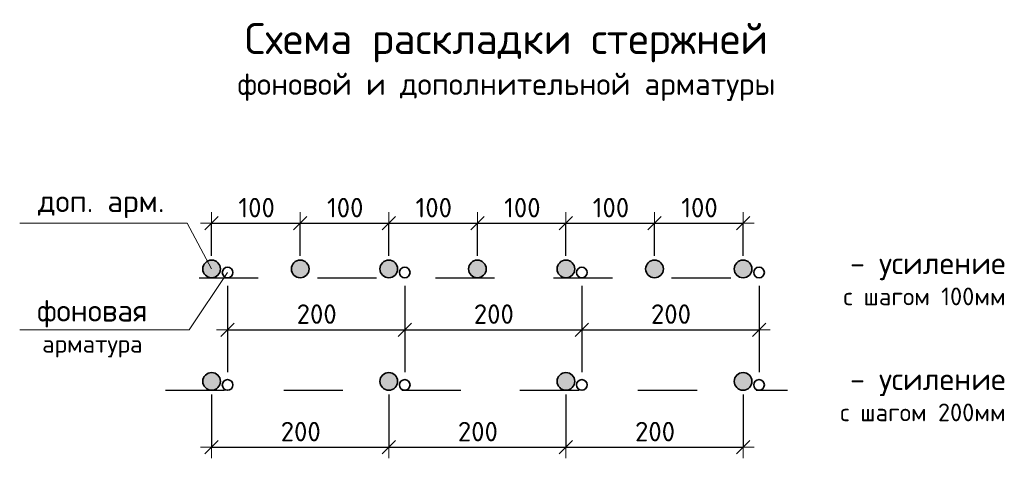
# Model space of a CAD drawing. Header units: metres. Extents: x -38 to 106, y -15 to 20.
# Tile 37 of 40: x 75.817 to 77.484, y 7.921 to 8.665. Entities that reach past the tile are written whole.
import ezdxf

# ---------------------------------------------------------------- set-up
doc = ezdxf.new("R2010")
doc.units = ezdxf.units.M
doc.header["$PDMODE"] = 65
doc.linetypes.add('______2', pattern=[0.0405, 0.03, -0.0105])
doc.layers.add('XR$6$_3898', color=7, linetype='Continuous')
doc.layers.add('XR$6$STANDARD_1', color=7, linetype='Continuous', lineweight=25)
doc.layers.add('XR$6$Размерная линия_ общее', color=7, linetype='Continuous', lineweight=13)
doc.styles.add('ISOCPEUR', font='txt')
doc.dimstyles.new('DIMSTYLE_10', dxfattribs={"dimtxt": 0.033, "dimasz": 0.0375, "dimexe": 0, "dimexo": 0, "dimgap": 0.0165, "dimtad": 2, "dimdec": 0, "dimlfac": 1000, "dimrnd": 1, "dimzin": 12, "dimdsep": 46, "dimtxsty": 'ISOCPEUR', "dimblk1": 'ALL_ML_STRICH', "dimblk2": 'ALL_ML_STRICH', "dimsah": 1, "dimcen": 0, "dimclrd": 7, "dimclre": 256, "dimclrt": 7, "dimadec": 0, "dimazin": 0, "dimtfac": 1, "dimtdec": 0, "dimtix": 1, "dimtmove": 2, "dimatfit": 3, "dimfxl": 0, "dimtzin": 0, "dimlwd": 0, "dimlwe": -3, "dimarcsym": 0})

# ---------------------------------------------------------------- blocks, each defined once
blk = doc.blocks.new('ALL_ML_STRICH')
at = {"color": 0, "linetype": 'ByBlock', "lineweight": -2}
for p, q in [((0, -0.5), (0, 0.5)), ((-1, 0), (0.5, 0)), ((-0.3, -0.3), (0.3, 0.3))]:
    blk.add_line(p, q, dxfattribs=at)
blk = doc.blocks.new('*D139')
at = {"layer": 'DEFPOINTS', "color": 7, "linetype": 'Continuous', "lineweight": 13, "transparency": 33554687}
for p in [(76.142, 8.3196), (76.142, 8.2422), (76.292, 8.2422)]:
    blk.add_point(p, dxfattribs=at)
at = {"layer": 'XR$6$Размерная линия_ общее', "color": 253, "linetype": 'Continuous', "lineweight": -2, "true_color": 0xa0a0a0, "transparency": 33554687}
for p, q in [((76.142, 8.2647), (76.142, 8.3196)), ((76.292, 8.2647), (76.292, 8.3196))]:
    blk.add_line(p, q, dxfattribs=at)
at = {"layer": 'XR$6$Размерная линия_ общее', "color": 7, "linetype": 'Continuous', "lineweight": -2, "transparency": 33554687}
blk.add_line((76.142, 8.3196), (76.292, 8.3196), dxfattribs=at)
at = {"layer": 'XR$6$Размерная линия_ общее', "color": 7, "linetype": 'Continuous', "lineweight": 13, "transparency": 33554687, "xscale": 0.0375, "yscale": 0.0375, "zscale": 0.0375, "rotation": 180}
blk.add_blockref('ALL_ML_STRICH', (76.142, 8.3196), dxfattribs=at)
at = {"layer": 'XR$6$Размерная линия_ общее', "color": 7, "linetype": 'Continuous', "lineweight": 13, "transparency": 33554687, "xscale": 0.0375, "yscale": 0.0375, "zscale": 0.0375}
blk.add_blockref('ALL_ML_STRICH', (76.292, 8.3196), dxfattribs=at)
at = {"layer": 'XR$6$Размерная линия_ общее', "color": 7, "linetype": 'Continuous', "lineweight": 13, "transparency": 33554687, "insert": (76.1873, 8.3626), "char_height": 0.033, "width": 0.00165, "attachment_point": 1, "line_spacing_factor": 0.60241, "style": 'ISOCPEUR'}
blk.add_mtext('100', dxfattribs=at)
blk = doc.blocks.new('*D140')
at = {"layer": 'DEFPOINTS', "color": 7, "linetype": 'Continuous', "lineweight": 13, "transparency": 33554687}
for p in [(76.292, 8.3196), (76.292, 8.2422), (76.442, 8.2422)]:
    blk.add_point(p, dxfattribs=at)
at = {"layer": 'XR$6$Размерная линия_ общее', "color": 253, "linetype": 'Continuous', "lineweight": -2, "true_color": 0xa0a0a0, "transparency": 33554687}
for p, q in [((76.292, 8.2647), (76.292, 8.3196)), ((76.442, 8.2647), (76.442, 8.3196))]:
    blk.add_line(p, q, dxfattribs=at)
at = {"layer": 'XR$6$Размерная линия_ общее', "color": 7, "linetype": 'Continuous', "lineweight": -2, "transparency": 33554687}
blk.add_line((76.292, 8.3196), (76.442, 8.3196), dxfattribs=at)
at = {"layer": 'XR$6$Размерная линия_ общее', "color": 7, "linetype": 'Continuous', "lineweight": 13, "transparency": 33554687, "xscale": 0.0375, "yscale": 0.0375, "zscale": 0.0375, "rotation": 180}
blk.add_blockref('ALL_ML_STRICH', (76.292, 8.3196), dxfattribs=at)
at = {"layer": 'XR$6$Размерная линия_ общее', "color": 7, "linetype": 'Continuous', "lineweight": 13, "transparency": 33554687, "xscale": 0.0375, "yscale": 0.0375, "zscale": 0.0375}
blk.add_blockref('ALL_ML_STRICH', (76.442, 8.3196), dxfattribs=at)
at = {"layer": 'XR$6$Размерная линия_ общее', "color": 7, "linetype": 'Continuous', "lineweight": 13, "transparency": 33554687, "insert": (76.3373, 8.3626), "char_height": 0.033, "width": 0.00165, "attachment_point": 1, "line_spacing_factor": 0.60241, "style": 'ISOCPEUR'}
blk.add_mtext('100', dxfattribs=at)
blk = doc.blocks.new('*D141')
at = {"layer": 'DEFPOINTS', "color": 7, "linetype": 'Continuous', "lineweight": 13, "transparency": 33554687}
for p in [(76.442, 8.3196), (76.442, 8.2422), (76.592, 8.2422)]:
    blk.add_point(p, dxfattribs=at)
at = {"layer": 'XR$6$Размерная линия_ общее', "color": 253, "linetype": 'Continuous', "lineweight": -2, "true_color": 0xa0a0a0, "transparency": 33554687}
for p, q in [((76.442, 8.2647), (76.442, 8.3196)), ((76.592, 8.2647), (76.592, 8.3196))]:
    blk.add_line(p, q, dxfattribs=at)
at = {"layer": 'XR$6$Размерная линия_ общее', "color": 7, "linetype": 'Continuous', "lineweight": -2, "transparency": 33554687}
blk.add_line((76.442, 8.3196), (76.592, 8.3196), dxfattribs=at)
at = {"layer": 'XR$6$Размерная линия_ общее', "color": 7, "linetype": 'Continuous', "lineweight": 13, "transparency": 33554687, "xscale": 0.0375, "yscale": 0.0375, "zscale": 0.0375, "rotation": 180}
blk.add_blockref('ALL_ML_STRICH', (76.442, 8.3196), dxfattribs=at)
at = {"layer": 'XR$6$Размерная линия_ общее', "color": 7, "linetype": 'Continuous', "lineweight": 13, "transparency": 33554687, "xscale": 0.0375, "yscale": 0.0375, "zscale": 0.0375}
blk.add_blockref('ALL_ML_STRICH', (76.592, 8.3196), dxfattribs=at)
at = {"layer": 'XR$6$Размерная линия_ общее', "color": 7, "linetype": 'Continuous', "lineweight": 13, "transparency": 33554687, "insert": (76.4873, 8.3626), "char_height": 0.033, "width": 0.00165, "attachment_point": 1, "line_spacing_factor": 0.60241, "style": 'ISOCPEUR'}
blk.add_mtext('100', dxfattribs=at)
blk = doc.blocks.new('*D142')
at = {"layer": 'DEFPOINTS', "color": 7, "linetype": 'Continuous', "lineweight": 13, "transparency": 33554687}
for p in [(76.592, 8.3196), (76.592, 8.2422), (76.742, 8.2422)]:
    blk.add_point(p, dxfattribs=at)
at = {"layer": 'XR$6$Размерная линия_ общее', "color": 253, "linetype": 'Continuous', "lineweight": -2, "true_color": 0xa0a0a0, "transparency": 33554687}
for p, q in [((76.592, 8.2647), (76.592, 8.3196)), ((76.742, 8.2647), (76.742, 8.3196))]:
    blk.add_line(p, q, dxfattribs=at)
at = {"layer": 'XR$6$Размерная линия_ общее', "color": 7, "linetype": 'Continuous', "lineweight": -2, "transparency": 33554687}
blk.add_line((76.592, 8.3196), (76.742, 8.3196), dxfattribs=at)
at = {"layer": 'XR$6$Размерная линия_ общее', "color": 7, "linetype": 'Continuous', "lineweight": 13, "transparency": 33554687, "xscale": 0.0375, "yscale": 0.0375, "zscale": 0.0375, "rotation": 180}
blk.add_blockref('ALL_ML_STRICH', (76.592, 8.3196), dxfattribs=at)
at = {"layer": 'XR$6$Размерная линия_ общее', "color": 7, "linetype": 'Continuous', "lineweight": 13, "transparency": 33554687, "xscale": 0.0375, "yscale": 0.0375, "zscale": 0.0375}
blk.add_blockref('ALL_ML_STRICH', (76.742, 8.3196), dxfattribs=at)
at = {"layer": 'XR$6$Размерная линия_ общее', "color": 7, "linetype": 'Continuous', "lineweight": 13, "transparency": 33554687, "insert": (76.6373, 8.3626), "char_height": 0.033, "width": 0.00165, "attachment_point": 1, "line_spacing_factor": 0.60241, "style": 'ISOCPEUR'}
blk.add_mtext('100', dxfattribs=at)
blk = doc.blocks.new('*D143')
at = {"layer": 'DEFPOINTS', "color": 7, "linetype": 'Continuous', "lineweight": 13, "transparency": 33554687}
for p in [(76.742, 8.3196), (76.742, 8.2422), (76.892, 8.2422)]:
    blk.add_point(p, dxfattribs=at)
at = {"layer": 'XR$6$Размерная линия_ общее', "color": 253, "linetype": 'Continuous', "lineweight": -2, "true_color": 0xa0a0a0, "transparency": 33554687}
for p, q in [((76.742, 8.2647), (76.742, 8.3196)), ((76.892, 8.2647), (76.892, 8.3196))]:
    blk.add_line(p, q, dxfattribs=at)
at = {"layer": 'XR$6$Размерная линия_ общее', "color": 7, "linetype": 'Continuous', "lineweight": -2, "transparency": 33554687}
blk.add_line((76.742, 8.3196), (76.892, 8.3196), dxfattribs=at)
at = {"layer": 'XR$6$Размерная линия_ общее', "color": 7, "linetype": 'Continuous', "lineweight": 13, "transparency": 33554687, "xscale": 0.0375, "yscale": 0.0375, "zscale": 0.0375, "rotation": 180}
blk.add_blockref('ALL_ML_STRICH', (76.742, 8.3196), dxfattribs=at)
at = {"layer": 'XR$6$Размерная линия_ общее', "color": 7, "linetype": 'Continuous', "lineweight": 13, "transparency": 33554687, "xscale": 0.0375, "yscale": 0.0375, "zscale": 0.0375}
blk.add_blockref('ALL_ML_STRICH', (76.892, 8.3196), dxfattribs=at)
at = {"layer": 'XR$6$Размерная линия_ общее', "color": 7, "linetype": 'Continuous', "lineweight": 13, "transparency": 33554687, "insert": (76.7873, 8.3626), "char_height": 0.033, "width": 0.00165, "attachment_point": 1, "line_spacing_factor": 0.60241, "style": 'ISOCPEUR'}
blk.add_mtext('100', dxfattribs=at)
blk = doc.blocks.new('*D144')
at = {"layer": 'DEFPOINTS', "color": 7, "linetype": 'Continuous', "lineweight": 13, "transparency": 33554687}
for p in [(76.892, 8.3196), (76.892, 8.2422), (77.042, 8.2422)]:
    blk.add_point(p, dxfattribs=at)
at = {"layer": 'XR$6$Размерная линия_ общее', "color": 253, "linetype": 'Continuous', "lineweight": -2, "true_color": 0xa0a0a0, "transparency": 33554687}
for p, q in [((76.892, 8.2647), (76.892, 8.3196)), ((77.042, 8.2647), (77.042, 8.3196))]:
    blk.add_line(p, q, dxfattribs=at)
at = {"layer": 'XR$6$Размерная линия_ общее', "color": 7, "linetype": 'Continuous', "lineweight": -2, "transparency": 33554687}
blk.add_line((76.892, 8.3196), (77.042, 8.3196), dxfattribs=at)
at = {"layer": 'XR$6$Размерная линия_ общее', "color": 7, "linetype": 'Continuous', "lineweight": 13, "transparency": 33554687, "xscale": 0.0375, "yscale": 0.0375, "zscale": 0.0375, "rotation": 180}
blk.add_blockref('ALL_ML_STRICH', (76.892, 8.3196), dxfattribs=at)
at = {"layer": 'XR$6$Размерная линия_ общее', "color": 7, "linetype": 'Continuous', "lineweight": 13, "transparency": 33554687, "xscale": 0.0375, "yscale": 0.0375, "zscale": 0.0375}
blk.add_blockref('ALL_ML_STRICH', (77.042, 8.3196), dxfattribs=at)
at = {"layer": 'XR$6$Размерная линия_ общее', "color": 7, "linetype": 'Continuous', "lineweight": 13, "transparency": 33554687, "insert": (76.9373, 8.3626), "char_height": 0.033, "width": 0.00165, "attachment_point": 1, "line_spacing_factor": 0.60241, "style": 'ISOCPEUR'}
blk.add_mtext('100', dxfattribs=at)
blk = doc.blocks.new('*D145')
at = {"layer": 'DEFPOINTS', "color": 7, "linetype": 'Continuous', "lineweight": 13, "transparency": 33554687}
for p in [(76.169, 8.2362), (76.469, 8.2362), (76.169, 8.1392)]:
    blk.add_point(p, dxfattribs=at)
at = {"layer": 'XR$6$Размерная линия_ общее', "color": 253, "linetype": 'Continuous', "lineweight": -2, "true_color": 0xa0a0a0, "transparency": 33554687}
for p, q in [((76.169, 8.2137), (76.169, 8.1392)), ((76.469, 8.2137), (76.469, 8.1392))]:
    blk.add_line(p, q, dxfattribs=at)
at = {"layer": 'XR$6$Размерная линия_ общее', "color": 7, "linetype": 'Continuous', "lineweight": -2, "transparency": 33554687}
blk.add_line((76.169, 8.1392), (76.469, 8.1392), dxfattribs=at)
at = {"layer": 'XR$6$Размерная линия_ общее', "color": 7, "linetype": 'Continuous', "lineweight": 13, "transparency": 33554687, "xscale": 0.0375, "yscale": 0.0375, "zscale": 0.0375, "rotation": 180}
blk.add_blockref('ALL_ML_STRICH', (76.169, 8.1392), dxfattribs=at)
at = {"layer": 'XR$6$Размерная линия_ общее', "color": 7, "linetype": 'Continuous', "lineweight": 13, "transparency": 33554687, "xscale": 0.0375, "yscale": 0.0375, "zscale": 0.0375}
blk.add_blockref('ALL_ML_STRICH', (76.469, 8.1392), dxfattribs=at)
at = {"layer": 'XR$6$Размерная линия_ общее', "color": 7, "linetype": 'Continuous', "lineweight": 13, "transparency": 33554687, "insert": (76.286, 8.1822), "char_height": 0.033, "width": 0.00165, "attachment_point": 1, "line_spacing_factor": 0.60241, "style": 'ISOCPEUR'}
blk.add_mtext('200', dxfattribs=at)
blk = doc.blocks.new('*D146')
at = {"layer": 'DEFPOINTS', "color": 7, "linetype": 'Continuous', "lineweight": 13, "transparency": 33554687}
for p in [(76.469, 8.2362), (76.769, 8.2362), (76.469, 8.1392)]:
    blk.add_point(p, dxfattribs=at)
at = {"layer": 'XR$6$Размерная линия_ общее', "color": 253, "linetype": 'Continuous', "lineweight": -2, "true_color": 0xa0a0a0, "transparency": 33554687}
for p, q in [((76.469, 8.2137), (76.469, 8.1392)), ((76.769, 8.2137), (76.769, 8.1392))]:
    blk.add_line(p, q, dxfattribs=at)
at = {"layer": 'XR$6$Размерная линия_ общее', "color": 7, "linetype": 'Continuous', "lineweight": -2, "transparency": 33554687}
blk.add_line((76.469, 8.1392), (76.769, 8.1392), dxfattribs=at)
at = {"layer": 'XR$6$Размерная линия_ общее', "color": 7, "linetype": 'Continuous', "lineweight": 13, "transparency": 33554687, "xscale": 0.0375, "yscale": 0.0375, "zscale": 0.0375, "rotation": 180}
blk.add_blockref('ALL_ML_STRICH', (76.469, 8.1392), dxfattribs=at)
at = {"layer": 'XR$6$Размерная линия_ общее', "color": 7, "linetype": 'Continuous', "lineweight": 13, "transparency": 33554687, "xscale": 0.0375, "yscale": 0.0375, "zscale": 0.0375}
blk.add_blockref('ALL_ML_STRICH', (76.769, 8.1392), dxfattribs=at)
at = {"layer": 'XR$6$Размерная линия_ общее', "color": 7, "linetype": 'Continuous', "lineweight": 13, "transparency": 33554687, "insert": (76.586, 8.1822), "char_height": 0.033, "width": 0.00165, "attachment_point": 1, "line_spacing_factor": 0.60241, "style": 'ISOCPEUR'}
blk.add_mtext('200', dxfattribs=at)
blk = doc.blocks.new('*D147')
at = {"layer": 'DEFPOINTS', "color": 7, "linetype": 'Continuous', "lineweight": 13, "transparency": 33554687}
for p in [(76.769, 8.2362), (77.069, 8.2362), (76.769, 8.1392)]:
    blk.add_point(p, dxfattribs=at)
at = {"layer": 'XR$6$Размерная линия_ общее', "color": 253, "linetype": 'Continuous', "lineweight": -2, "true_color": 0xa0a0a0, "transparency": 33554687}
for p, q in [((76.769, 8.2137), (76.769, 8.1392)), ((77.069, 8.2137), (77.069, 8.1392))]:
    blk.add_line(p, q, dxfattribs=at)
at = {"layer": 'XR$6$Размерная линия_ общее', "color": 7, "linetype": 'Continuous', "lineweight": -2, "transparency": 33554687}
blk.add_line((76.769, 8.1392), (77.069, 8.1392), dxfattribs=at)
at = {"layer": 'XR$6$Размерная линия_ общее', "color": 7, "linetype": 'Continuous', "lineweight": 13, "transparency": 33554687, "xscale": 0.0375, "yscale": 0.0375, "zscale": 0.0375, "rotation": 180}
blk.add_blockref('ALL_ML_STRICH', (76.769, 8.1392), dxfattribs=at)
at = {"layer": 'XR$6$Размерная линия_ общее', "color": 7, "linetype": 'Continuous', "lineweight": 13, "transparency": 33554687, "xscale": 0.0375, "yscale": 0.0375, "zscale": 0.0375}
blk.add_blockref('ALL_ML_STRICH', (77.069, 8.1392), dxfattribs=at)
at = {"layer": 'XR$6$Размерная линия_ общее', "color": 7, "linetype": 'Continuous', "lineweight": 13, "transparency": 33554687, "insert": (76.886, 8.1822), "char_height": 0.033, "width": 0.00165, "attachment_point": 1, "line_spacing_factor": 0.60241, "style": 'ISOCPEUR'}
blk.add_mtext('200', dxfattribs=at)
blk = doc.blocks.new('*D148')
at = {"layer": 'DEFPOINTS', "color": 7, "linetype": 'Continuous', "lineweight": 13, "transparency": 33554687}
for p in [(76.142, 8.0517), (76.442, 8.0517), (76.142, 7.9401)]:
    blk.add_point(p, dxfattribs=at)
at = {"layer": 'XR$6$Размерная линия_ общее', "color": 253, "linetype": 'Continuous', "lineweight": -2, "true_color": 0xa0a0a0, "transparency": 33554687}
for p, q in [((76.142, 8.0292), (76.142, 7.9401)), ((76.442, 8.0292), (76.442, 7.9401))]:
    blk.add_line(p, q, dxfattribs=at)
at = {"layer": 'XR$6$Размерная линия_ общее', "color": 7, "linetype": 'Continuous', "lineweight": -2, "transparency": 33554687}
blk.add_line((76.142, 7.9401), (76.442, 7.9401), dxfattribs=at)
at = {"layer": 'XR$6$Размерная линия_ общее', "color": 7, "linetype": 'Continuous', "lineweight": 13, "transparency": 33554687, "xscale": 0.0375, "yscale": 0.0375, "zscale": 0.0375, "rotation": 180}
blk.add_blockref('ALL_ML_STRICH', (76.142, 7.9401), dxfattribs=at)
at = {"layer": 'XR$6$Размерная линия_ общее', "color": 7, "linetype": 'Continuous', "lineweight": 13, "transparency": 33554687, "xscale": 0.0375, "yscale": 0.0375, "zscale": 0.0375}
blk.add_blockref('ALL_ML_STRICH', (76.442, 7.9401), dxfattribs=at)
at = {"layer": 'XR$6$Размерная линия_ общее', "color": 7, "linetype": 'Continuous', "lineweight": 13, "transparency": 33554687, "insert": (76.259, 7.9831), "char_height": 0.033, "width": 0.00165, "attachment_point": 1, "line_spacing_factor": 0.60241, "style": 'ISOCPEUR'}
blk.add_mtext('200', dxfattribs=at)
blk = doc.blocks.new('*D149')
at = {"layer": 'DEFPOINTS', "color": 7, "linetype": 'Continuous', "lineweight": 13, "transparency": 33554687}
for p in [(76.442, 8.0517), (76.742, 8.0517), (76.442, 7.9401)]:
    blk.add_point(p, dxfattribs=at)
at = {"layer": 'XR$6$Размерная линия_ общее', "color": 253, "linetype": 'Continuous', "lineweight": -2, "true_color": 0xa0a0a0, "transparency": 33554687}
for p, q in [((76.442, 8.0292), (76.442, 7.9401)), ((76.742, 8.0292), (76.742, 7.9401))]:
    blk.add_line(p, q, dxfattribs=at)
at = {"layer": 'XR$6$Размерная линия_ общее', "color": 7, "linetype": 'Continuous', "lineweight": -2, "transparency": 33554687}
blk.add_line((76.442, 7.9401), (76.742, 7.9401), dxfattribs=at)
at = {"layer": 'XR$6$Размерная линия_ общее', "color": 7, "linetype": 'Continuous', "lineweight": 13, "transparency": 33554687, "xscale": 0.0375, "yscale": 0.0375, "zscale": 0.0375, "rotation": 180}
blk.add_blockref('ALL_ML_STRICH', (76.442, 7.9401), dxfattribs=at)
at = {"layer": 'XR$6$Размерная линия_ общее', "color": 7, "linetype": 'Continuous', "lineweight": 13, "transparency": 33554687, "xscale": 0.0375, "yscale": 0.0375, "zscale": 0.0375}
blk.add_blockref('ALL_ML_STRICH', (76.742, 7.9401), dxfattribs=at)
at = {"layer": 'XR$6$Размерная линия_ общее', "color": 7, "linetype": 'Continuous', "lineweight": 13, "transparency": 33554687, "insert": (76.559, 7.9831), "char_height": 0.033, "width": 0.00165, "attachment_point": 1, "line_spacing_factor": 0.60241, "style": 'ISOCPEUR'}
blk.add_mtext('200', dxfattribs=at)
blk = doc.blocks.new('*D150')
at = {"layer": 'DEFPOINTS', "color": 7, "linetype": 'Continuous', "lineweight": 13, "transparency": 33554687}
for p in [(76.742, 8.0517), (77.042, 8.0517), (76.742, 7.9401)]:
    blk.add_point(p, dxfattribs=at)
at = {"layer": 'XR$6$Размерная линия_ общее', "color": 253, "linetype": 'Continuous', "lineweight": -2, "true_color": 0xa0a0a0, "transparency": 33554687}
for p, q in [((76.742, 8.0292), (76.742, 7.9401)), ((77.042, 8.0292), (77.042, 7.9401))]:
    blk.add_line(p, q, dxfattribs=at)
at = {"layer": 'XR$6$Размерная линия_ общее', "color": 7, "linetype": 'Continuous', "lineweight": -2, "transparency": 33554687}
blk.add_line((76.742, 7.9401), (77.042, 7.9401), dxfattribs=at)
at = {"layer": 'XR$6$Размерная линия_ общее', "color": 7, "linetype": 'Continuous', "lineweight": 13, "transparency": 33554687, "xscale": 0.0375, "yscale": 0.0375, "zscale": 0.0375, "rotation": 180}
blk.add_blockref('ALL_ML_STRICH', (76.742, 7.9401), dxfattribs=at)
at = {"layer": 'XR$6$Размерная линия_ общее', "color": 7, "linetype": 'Continuous', "lineweight": 13, "transparency": 33554687, "xscale": 0.0375, "yscale": 0.0375, "zscale": 0.0375}
blk.add_blockref('ALL_ML_STRICH', (77.042, 7.9401), dxfattribs=at)
at = {"layer": 'XR$6$Размерная линия_ общее', "color": 7, "linetype": 'Continuous', "lineweight": 13, "transparency": 33554687, "insert": (76.859, 7.9831), "char_height": 0.033, "width": 0.00165, "attachment_point": 1, "line_spacing_factor": 0.60241, "style": 'ISOCPEUR'}
blk.add_mtext('200', dxfattribs=at)

msp = doc.modelspace()

# ---------------------------------------------------------------- hatches: boundary and pattern name
at = {"layer": 'XR$6$STANDARD_1', "linetype": 'Continuous', "lineweight": 25, "true_color": 0xa2a2a2, "transparency": 33554687}
for points in [[(76.1539, 8.2513), (76.1526, 8.2528), (76.1511, 8.2541), (76.1495, 8.2552), (76.1477, 8.256), (76.1458, 8.2567), (76.1439, 8.257), (76.142, 8.2572), (76.14, 8.257), (76.1381, 8.2567), (76.1362, 8.256), (76.1345, 8.2552), (76.1328, 8.2541), (76.1314, 8.2528), (76.1301, 8.2513), (76.129, 8.2497), (76.1281, 8.2479), (76.1275, 8.2461), (76.1271, 8.2441), (76.127, 8.2422), (76.1271, 8.2402), (76.1275, 8.2383), (76.1281, 8.2364), (76.129, 8.2347), (76.1301, 8.233), (76.1314, 8.2316), (76.1328, 8.2303), (76.1345, 8.2292), (76.1362, 8.2283), (76.1381, 8.2277), (76.14, 8.2273), (76.142, 8.2272), (76.1439, 8.2273), (76.1458, 8.2277), (76.1477, 8.2283), (76.1495, 8.2292), (76.1511, 8.2303), (76.1526, 8.2316), (76.1539, 8.233), (76.155, 8.2347), (76.1558, 8.2364), (76.1565, 8.2383), (76.1568, 8.2402), (76.157, 8.2422), (76.1568, 8.2441), (76.1565, 8.2461), (76.1558, 8.2479), (76.155, 8.2497)], [(76.3039, 8.2513), (76.3026, 8.2528), (76.3011, 8.2541), (76.2995, 8.2552), (76.2977, 8.256), (76.2958, 8.2567), (76.2939, 8.257), (76.292, 8.2572), (76.29, 8.257), (76.2881, 8.2567), (76.2862, 8.256), (76.2845, 8.2552), (76.2828, 8.2541), (76.2814, 8.2528), (76.2801, 8.2513), (76.279, 8.2497), (76.2781, 8.2479), (76.2775, 8.2461), (76.2771, 8.2441), (76.277, 8.2422), (76.2771, 8.2402), (76.2775, 8.2383), (76.2781, 8.2364), (76.279, 8.2347), (76.2801, 8.233), (76.2814, 8.2316), (76.2828, 8.2303), (76.2845, 8.2292), (76.2862, 8.2283), (76.2881, 8.2277), (76.29, 8.2273), (76.292, 8.2272), (76.2939, 8.2273), (76.2958, 8.2277), (76.2977, 8.2283), (76.2995, 8.2292), (76.3011, 8.2303), (76.3026, 8.2316), (76.3039, 8.233), (76.305, 8.2347), (76.3058, 8.2364), (76.3065, 8.2383), (76.3068, 8.2402), (76.307, 8.2422), (76.3068, 8.2441), (76.3065, 8.2461), (76.3058, 8.2479), (76.305, 8.2497)], [(76.4539, 8.2513), (76.4526, 8.2528), (76.4511, 8.2541), (76.4495, 8.2552), (76.4477, 8.256), (76.4458, 8.2567), (76.4439, 8.257), (76.442, 8.2572), (76.44, 8.257), (76.4381, 8.2567), (76.4362, 8.256), (76.4345, 8.2552), (76.4328, 8.2541), (76.4314, 8.2528), (76.4301, 8.2513), (76.429, 8.2497), (76.4281, 8.2479), (76.4275, 8.2461), (76.4271, 8.2441), (76.427, 8.2422), (76.4271, 8.2402), (76.4275, 8.2383), (76.4281, 8.2364), (76.429, 8.2347), (76.4301, 8.233), (76.4314, 8.2316), (76.4328, 8.2303), (76.4345, 8.2292), (76.4362, 8.2283), (76.4381, 8.2277), (76.44, 8.2273), (76.442, 8.2272), (76.4439, 8.2273), (76.4458, 8.2277), (76.4477, 8.2283), (76.4495, 8.2292), (76.4511, 8.2303), (76.4526, 8.2316), (76.4539, 8.233), (76.455, 8.2347), (76.4558, 8.2364), (76.4565, 8.2383), (76.4568, 8.2402), (76.457, 8.2422), (76.4568, 8.2441), (76.4565, 8.2461), (76.4558, 8.2479), (76.455, 8.2497)], [(76.6039, 8.2513), (76.6026, 8.2528), (76.6011, 8.2541), (76.5995, 8.2552), (76.5977, 8.256), (76.5958, 8.2567), (76.5939, 8.257), (76.592, 8.2572), (76.59, 8.257), (76.5881, 8.2567), (76.5862, 8.256), (76.5845, 8.2552), (76.5828, 8.2541), (76.5814, 8.2528), (76.5801, 8.2513), (76.579, 8.2497), (76.5781, 8.2479), (76.5775, 8.2461), (76.5771, 8.2441), (76.577, 8.2422), (76.5771, 8.2402), (76.5775, 8.2383), (76.5781, 8.2364), (76.579, 8.2347), (76.5801, 8.233), (76.5814, 8.2316), (76.5828, 8.2303), (76.5845, 8.2292), (76.5862, 8.2283), (76.5881, 8.2277), (76.59, 8.2273), (76.592, 8.2272), (76.5939, 8.2273), (76.5958, 8.2277), (76.5977, 8.2283), (76.5995, 8.2292), (76.6011, 8.2303), (76.6026, 8.2316), (76.6039, 8.233), (76.605, 8.2347), (76.6058, 8.2364), (76.6065, 8.2383), (76.6068, 8.2402), (76.607, 8.2422), (76.6068, 8.2441), (76.6065, 8.2461), (76.6058, 8.2479), (76.605, 8.2497)], [(76.7539, 8.2513), (76.7526, 8.2528), (76.7511, 8.2541), (76.7495, 8.2552), (76.7477, 8.256), (76.7458, 8.2567), (76.7439, 8.257), (76.742, 8.2572), (76.74, 8.257), (76.7381, 8.2567), (76.7362, 8.256), (76.7345, 8.2552), (76.7328, 8.2541), (76.7314, 8.2528), (76.7301, 8.2513), (76.729, 8.2497), (76.7281, 8.2479), (76.7275, 8.2461), (76.7271, 8.2441), (76.727, 8.2422), (76.7271, 8.2402), (76.7275, 8.2383), (76.7281, 8.2364), (76.729, 8.2347), (76.7301, 8.233), (76.7314, 8.2316), (76.7328, 8.2303), (76.7345, 8.2292), (76.7362, 8.2283), (76.7381, 8.2277), (76.74, 8.2273), (76.742, 8.2272), (76.7439, 8.2273), (76.7458, 8.2277), (76.7477, 8.2283), (76.7495, 8.2292), (76.7511, 8.2303), (76.7526, 8.2316), (76.7539, 8.233), (76.755, 8.2347), (76.7558, 8.2364), (76.7565, 8.2383), (76.7568, 8.2402), (76.757, 8.2422), (76.7568, 8.2441), (76.7565, 8.2461), (76.7558, 8.2479), (76.755, 8.2497)], [(76.9039, 8.2513), (76.9026, 8.2528), (76.9011, 8.2541), (76.8995, 8.2552), (76.8977, 8.256), (76.8958, 8.2567), (76.8939, 8.257), (76.892, 8.2572), (76.89, 8.257), (76.8881, 8.2567), (76.8862, 8.256), (76.8845, 8.2552), (76.8828, 8.2541), (76.8814, 8.2528), (76.8801, 8.2513), (76.879, 8.2497), (76.8781, 8.2479), (76.8775, 8.2461), (76.8771, 8.2441), (76.877, 8.2422), (76.8771, 8.2402), (76.8775, 8.2383), (76.8781, 8.2364), (76.879, 8.2347), (76.8801, 8.233), (76.8814, 8.2316), (76.8828, 8.2303), (76.8845, 8.2292), (76.8862, 8.2283), (76.8881, 8.2277), (76.89, 8.2273), (76.892, 8.2272), (76.8939, 8.2273), (76.8958, 8.2277), (76.8977, 8.2283), (76.8995, 8.2292), (76.9011, 8.2303), (76.9026, 8.2316), (76.9039, 8.233), (76.905, 8.2347), (76.9058, 8.2364), (76.9065, 8.2383), (76.9068, 8.2402), (76.907, 8.2422), (76.9068, 8.2441), (76.9065, 8.2461), (76.9058, 8.2479), (76.905, 8.2497)], [(77.0539, 8.2513), (77.0526, 8.2528), (77.0511, 8.2541), (77.0495, 8.2552), (77.0477, 8.256), (77.0458, 8.2567), (77.0439, 8.257), (77.042, 8.2572), (77.04, 8.257), (77.0381, 8.2567), (77.0362, 8.256), (77.0345, 8.2552), (77.0328, 8.2541), (77.0314, 8.2528), (77.0301, 8.2513), (77.029, 8.2497), (77.0281, 8.2479), (77.0275, 8.2461), (77.0271, 8.2441), (77.027, 8.2422), (77.0271, 8.2402), (77.0275, 8.2383), (77.0281, 8.2364), (77.029, 8.2347), (77.0301, 8.233), (77.0314, 8.2316), (77.0328, 8.2303), (77.0345, 8.2292), (77.0362, 8.2283), (77.0381, 8.2277), (77.04, 8.2273), (77.042, 8.2272), (77.0439, 8.2273), (77.0458, 8.2277), (77.0477, 8.2283), (77.0495, 8.2292), (77.0511, 8.2303), (77.0526, 8.2316), (77.0539, 8.233), (77.055, 8.2347), (77.0558, 8.2364), (77.0565, 8.2383), (77.0568, 8.2402), (77.057, 8.2422), (77.0568, 8.2441), (77.0565, 8.2461), (77.0558, 8.2479), (77.055, 8.2497)], [(76.1539, 8.0608), (76.1526, 8.0623), (76.1511, 8.0636), (76.1495, 8.0647), (76.1477, 8.0655), (76.1458, 8.0662), (76.1439, 8.0665), (76.142, 8.0667), (76.14, 8.0665), (76.1381, 8.0662), (76.1362, 8.0655), (76.1345, 8.0647), (76.1328, 8.0636), (76.1314, 8.0623), (76.1301, 8.0608), (76.129, 8.0592), (76.1281, 8.0574), (76.1275, 8.0556), (76.1271, 8.0536), (76.127, 8.0517), (76.1271, 8.0497), (76.1275, 8.0478), (76.1281, 8.0459), (76.129, 8.0442), (76.1301, 8.0425), (76.1314, 8.0411), (76.1328, 8.0398), (76.1345, 8.0387), (76.1362, 8.0378), (76.1381, 8.0372), (76.14, 8.0368), (76.142, 8.0367), (76.1439, 8.0368), (76.1458, 8.0372), (76.1477, 8.0378), (76.1495, 8.0387), (76.1511, 8.0398), (76.1526, 8.0411), (76.1539, 8.0425), (76.155, 8.0442), (76.1558, 8.0459), (76.1565, 8.0478), (76.1568, 8.0497), (76.157, 8.0517), (76.1568, 8.0536), (76.1565, 8.0556), (76.1558, 8.0574), (76.155, 8.0592)], [(76.4539, 8.0608), (76.4526, 8.0623), (76.4511, 8.0636), (76.4495, 8.0647), (76.4477, 8.0655), (76.4458, 8.0662), (76.4439, 8.0665), (76.442, 8.0667), (76.44, 8.0665), (76.4381, 8.0662), (76.4362, 8.0655), (76.4345, 8.0647), (76.4328, 8.0636), (76.4314, 8.0623), (76.4301, 8.0608), (76.429, 8.0592), (76.4281, 8.0574), (76.4275, 8.0556), (76.4271, 8.0536), (76.427, 8.0517), (76.4271, 8.0497), (76.4275, 8.0478), (76.4281, 8.0459), (76.429, 8.0442), (76.4301, 8.0425), (76.4314, 8.0411), (76.4328, 8.0398), (76.4345, 8.0387), (76.4362, 8.0378), (76.4381, 8.0372), (76.44, 8.0368), (76.442, 8.0367), (76.4439, 8.0368), (76.4458, 8.0372), (76.4477, 8.0378), (76.4495, 8.0387), (76.4511, 8.0398), (76.4526, 8.0411), (76.4539, 8.0425), (76.455, 8.0442), (76.4558, 8.0459), (76.4565, 8.0478), (76.4568, 8.0497), (76.457, 8.0517), (76.4568, 8.0536), (76.4565, 8.0556), (76.4558, 8.0574), (76.455, 8.0592)], [(76.7539, 8.0608), (76.7526, 8.0623), (76.7511, 8.0636), (76.7495, 8.0647), (76.7477, 8.0655), (76.7458, 8.0662), (76.7439, 8.0665), (76.742, 8.0667), (76.74, 8.0665), (76.7381, 8.0662), (76.7362, 8.0655), (76.7345, 8.0647), (76.7328, 8.0636), (76.7314, 8.0623), (76.7301, 8.0608), (76.729, 8.0592), (76.7281, 8.0574), (76.7275, 8.0556), (76.7271, 8.0536), (76.727, 8.0517), (76.7271, 8.0497), (76.7275, 8.0478), (76.7281, 8.0459), (76.729, 8.0442), (76.7301, 8.0425), (76.7314, 8.0411), (76.7328, 8.0398), (76.7345, 8.0387), (76.7362, 8.0378), (76.7381, 8.0372), (76.74, 8.0368), (76.742, 8.0367), (76.7439, 8.0368), (76.7458, 8.0372), (76.7477, 8.0378), (76.7495, 8.0387), (76.7511, 8.0398), (76.7526, 8.0411), (76.7539, 8.0425), (76.755, 8.0442), (76.7558, 8.0459), (76.7565, 8.0478), (76.7568, 8.0497), (76.757, 8.0517), (76.7568, 8.0536), (76.7565, 8.0556), (76.7558, 8.0574), (76.755, 8.0592)], [(77.0539, 8.0608), (77.0526, 8.0623), (77.0511, 8.0636), (77.0495, 8.0647), (77.0477, 8.0655), (77.0458, 8.0662), (77.0439, 8.0665), (77.042, 8.0667), (77.04, 8.0665), (77.0381, 8.0662), (77.0362, 8.0655), (77.0345, 8.0647), (77.0328, 8.0636), (77.0314, 8.0623), (77.0301, 8.0608), (77.029, 8.0592), (77.0281, 8.0574), (77.0275, 8.0556), (77.0271, 8.0536), (77.027, 8.0517), (77.0271, 8.0497), (77.0275, 8.0478), (77.0281, 8.0459), (77.029, 8.0442), (77.0301, 8.0425), (77.0314, 8.0411), (77.0328, 8.0398), (77.0345, 8.0387), (77.0362, 8.0378), (77.0381, 8.0372), (77.04, 8.0368), (77.042, 8.0367), (77.0439, 8.0368), (77.0458, 8.0372), (77.0477, 8.0378), (77.0495, 8.0387), (77.0511, 8.0398), (77.0526, 8.0411), (77.0539, 8.0425), (77.055, 8.0442), (77.0558, 8.0459), (77.0565, 8.0478), (77.0568, 8.0497), (77.057, 8.0517), (77.0568, 8.0536), (77.0565, 8.0556), (77.0558, 8.0574), (77.055, 8.0592)]]:
    msp.add_hatch(color=253, dxfattribs=at).paths.add_polyline_path(points)

# ---------------------------------------------------------------- linework, layer by layer
at = {"layer": 'XR$6$_3898', "color": 7, "linetype": 'Continuous', "lineweight": 35, "transparency": 33554687}
for centre, radius in [((76.142, 8.2422), 0.015), ((76.292, 8.2422), 0.015), ((76.442, 8.2422), 0.015), ((76.592, 8.2422), 0.015), ((76.742, 8.2422), 0.015), ((76.892, 8.2422), 0.015), ((77.042, 8.2422), 0.015), ((76.169, 8.2362), 0.009), ((76.469, 8.2362), 0.009), ((76.769, 8.2362), 0.009), ((77.069, 8.2362), 0.009), ((76.142, 8.0517), 0.015), ((76.169, 8.0457), 0.009), ((76.442, 8.0517), 0.015), ((76.469, 8.0457), 0.009), ((76.742, 8.0517), 0.015), ((76.769, 8.0457), 0.009), ((77.042, 8.0517), 0.015), ((77.069, 8.0457), 0.009)]:
    msp.add_circle(centre, radius, dxfattribs=at)
at = {"layer": 'XR$6$STANDARD_1', "color": 8, "linetype": '______2', "lineweight": -3, "true_color": 0x737373, "transparency": 33554687}
for p, q in [((76.121, 8.2272), (77.117, 8.2272)), ((76.064, 8.0367), (77.117, 8.0367))]:
    msp.add_line(p, q, dxfattribs=at)
at = {"layer": 'XR$6$STANDARD_1', "color": 7, "linetype": 'Continuous', "lineweight": 13, "transparency": 33554687}
for points in [[(75.8169, 8.3196), (76.1005, 8.3196), (76.142, 8.2422)], [(75.8169, 8.1392), (76.1039, 8.1392), (76.169, 8.2362)]]:
    msp.add_lwpolyline(points, dxfattribs=at)
at = {"layer": 'XR$6$Размерная линия_ общее', "color": 253, "linetype": 'Continuous', "lineweight": -3, "true_color": 0xa0a0a0, "transparency": 33554687}
for p, q in [((76.169, 8.1392), (76.169, 8.0672)), ((76.469, 8.1392), (76.469, 8.0672)), ((76.769, 8.1392), (76.769, 8.0672)), ((77.069, 8.1392), (77.069, 8.0672))]:
    msp.add_line(p, q, dxfattribs=at)

# ---------------------------------------------------------------- texts
at = {"layer": 'XR$6$STANDARD_1', "color": 7, "linetype": 'Continuous', "lineweight": 13, "transparency": 33554687, "line_spacing_factor": 0.963855}
for s, insert, char_height, width, attachment_point in [('\\A1;{\\fISOCPEUR|i0|b0;\\H0.052500;\\W1.000000;\\C7;Схема раскладки стержней}\\P{\\fISOCPEUR|i0|b0;\\H0.037500;\\W1.000000;\\C7;фоновой и дополнительной арматуры}\\P', (76.6412, 8.6589), 0.0525, 1.232044, 2), ('\\A1;{\\fISOCPEUR|i0|b0;\\H0.037500;\\W1.000000;\\C7;- усиление}\\P{\\fISOCPEUR|i0|b0;\\H0.030000;\\W1.000000;\\C7;с шагом 100мм}\\P', (77.4865, 8.2709), 0.0375, 0.328781, 3), ('\\A1;{\\fISOCPEUR|i0|b0;\\H0.037500;\\W1.000000;\\C7;фоновая}\\P{\\fISOCPEUR|i0|b0;\\H0.030000;\\W1.000000;\\C7;арматура}\\P', (75.9399, 8.1906), 0.0375, 0.223781, 2), ('\\A1;{\\fISOCPEUR|i0|b0;\\H0.037500;\\W1.000000;\\C7;- усиление}\\P{\\fISOCPEUR|i0|b0;\\H0.030000;\\W1.000000;\\C7;с шагом 200мм}\\P', (77.4865, 8.0744), 0.0375, 0.355031, 3)]:
    msp.add_mtext(s, dxfattribs=dict(at, insert=insert, char_height=char_height, width=width, attachment_point=attachment_point))
at = {"layer": 'XR$6$STANDARD_1', "color": 7, "linetype": 'Continuous', "lineweight": 13, "transparency": 33554687, "insert": (75.9549, 8.3521), "char_height": 0.0375, "width": 0.228103, "attachment_point": 5, "style": 'ISOCPEUR'}
msp.add_mtext('\\A1;{\\fISOCPEUR|i0|b0;\\H0.037500;\\W1.000000;\\C7;доп. арм.}\\P', dxfattribs=at)

# ---------------------------------------------------------------- dimensions: what is measured, and where the dimension line sits
at = {"layer": 'XR$6$Размерная линия_ общее', "color": 7, "linetype": 'Continuous', "lineweight": 13, "transparency": 33554687}
for base, p1, p2, text, picture, middle in [((76.292, 8.3196), (76.142, 8.2647), (76.292, 8.2647), '100', '*D139', (76.217, 8.3361)), ((76.442, 8.3196), (76.292, 8.2647), (76.442, 8.2647), '100', '*D140', (76.367, 8.3361)), ((76.592, 8.3196), (76.442, 8.2647), (76.592, 8.2647), '100', '*D141', (76.517, 8.3361)), ((76.742, 8.3196), (76.592, 8.2647), (76.742, 8.2647), '100', '*D142', (76.667, 8.3361)), ((76.892, 8.3196), (76.742, 8.2647), (76.892, 8.2647), '100', '*D143', (76.817, 8.3361)), ((77.042, 8.3196), (76.892, 8.2647), (77.042, 8.2647), '100', '*D144', (76.967, 8.3361)), ((76.469, 8.1392), (76.169, 8.2137), (76.469, 8.2137), '200', '*D145', (76.319, 8.1557)), ((76.769, 8.1392), (76.469, 8.2137), (76.769, 8.2137), '200', '*D146', (76.619, 8.1557)), ((77.069, 8.1392), (76.769, 8.2137), (77.069, 8.2137), '200', '*D147', (76.919, 8.1557)), ((76.442, 7.9401), (76.142, 8.0292), (76.442, 8.0292), '200', '*D148', (76.292, 7.9566)), ((76.742, 7.9401), (76.442, 8.0292), (76.742, 8.0292), '200', '*D149', (76.592, 7.9566)), ((77.042, 7.9401), (76.742, 8.0292), (77.042, 8.0292), '200', '*D150', (76.892, 7.9566))]:
    dim = msp.add_linear_dim(base=base, p1=p1, p2=p2, text=text, dimstyle='DIMSTYLE_10', override={"dimpost": '<>', "dimclrd": 7, "dimclre": 253, "dimclrt": 7, "dimlwd": 0, "dimlwe": 65533}, dxfattribs=at)
    dim.commit()
    dim.dimension.update_dxf_attribs({"geometry": picture, "text_midpoint": middle, "dimtype": 160})

doc.saveas('drawing.dxf')
